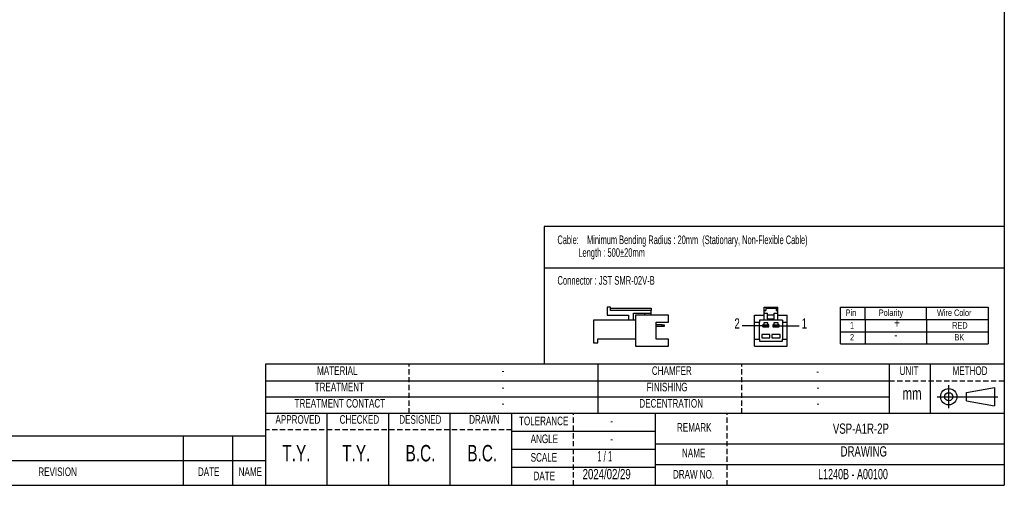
# Model space of a CAD drawing. Extents: x 16 to 409, y 11 to 290.
# Tile 2 of 4: x 169 to 409, y 11 to 124. Entities that reach past the tile are written whole.
import ezdxf
from ezdxf.enums import TextEntityAlignment as Align

# ---------------------------------------------------------------- set-up
doc = ezdxf.new("R2010")
doc.units = 0
doc.linetypes.add('HIDDEN', pattern=[1.905, 1.27, -0.635])
doc.layers.get('0').update_dxf_attribs({"linetype": 'CONTINUOUS'})
doc.layers.add('00_FORMAT', color=7, linetype='CONTINUOUS')
doc.layers.add('00_FORMAT-DASH', color=7, linetype='HIDDEN')

# ---------------------------------------------------------------- blocks, each defined once
blk = doc.blocks.new('SW_NOTE_0_1')
at = {"color": 0, "linetype": 'CONTINUOUS'}
for s, width, p in [('Cable:    Minimum Bending Radius : 20mm  (Stationary, Non-Flexible Cable)', 0.642466, (0, 0)), ('          Length : 500±20mm', 0.544444, (0, -3.1))]:
    blk.add_text(s, height=2.1, dxfattribs=dict(at, width=width)).set_placement(p, align=Align.BOTTOM_LEFT)

msp = doc.modelspace()

# ---------------------------------------------------------------- linework, layer by layer
at = {"color": 7, "linetype": 'CONTINUOUS'}
for p, q in [((312.243, 54.437), (312.243, 52.437)), ((313.043, 54.437), (312.243, 54.437)), ((313.043, 53.637), (313.043, 54.437)), ((313.043, 54.137), (322.943, 54.137)), ((322.943, 53.637), (313.043, 53.637)), ((318.643, 52.937), (322.943, 52.937)), ((318.643, 51.237), (318.643, 52.937)), ((321.343, 52.937), (321.343, 52.437)), ((322.943, 54.137), (322.943, 53.637)), ((322.943, 52.937), (322.943, 53.637)), ((322.943, 52.537), (322.943, 52.937)), ((350.485, 54.437), (353.785, 54.437)), ((350.485, 53.637), (350.485, 54.437)), ((350.485, 52.937), (350.485, 53.637)), ((350.485, 53.637), (350.885, 53.637)), ((350.485, 52.937), (351.335, 52.937)), ((350.485, 52.437), (350.485, 52.937)), ((350.885, 54.137), (350.885, 53.637)), ((350.885, 54.137), (353.385, 54.137)), ((351.335, 52.537), (351.335, 52.937)), ((352.935, 52.537), (352.935, 52.937)), ((352.935, 52.937), (353.785, 52.937)), ((353.385, 54.137), (353.385, 53.637)), ((353.385, 53.637), (353.785, 53.637)), ((353.785, 53.637), (353.785, 54.437)), ((353.785, 52.937), (353.785, 53.637)), ((353.785, 52.437), (353.785, 52.937)), ((369.078, 51.439), (369.078, 54.439)), ((369.078, 54.439), (405.078, 54.439)), ((375.078, 51.439), (375.078, 54.439)), ((390.078, 51.439), (390.078, 54.439)), ((405.078, 54.439), (405.078, 51.439)), ((319.143, 51.237), (308.943, 51.237)), ((308.943, 51.237), (308.943, 45.737)), ((312.243, 52.437), (317.443, 52.437)), ((317.443, 52.437), (317.443, 51.237)), ((327.143, 52.437), (319.143, 52.437)), ((319.143, 52.437), (319.143, 44.937)), ((322.843, 52.437), (322.943, 52.537)), ((324.143, 50.762), (327.143, 50.762)), ((324.143, 46.612), (324.143, 50.762)), ((327.143, 50.762), (327.143, 52.437)), ((348.135, 50.762), (348.135, 52.437)), ((348.135, 52.437), (350.485, 52.437)), ((348.135, 50.762), (349.335, 50.762)), ((348.135, 46.612), (348.135, 50.762)), ((349.335, 51.237), (349.335, 50.762)), ((350.485, 51.237), (349.335, 51.237)), ((349.335, 46.612), (349.335, 50.762)), ((351.385, 50.63), (350.385, 50.63)), ((350.385, 50.63), (350.385, 50.13)), ((350.485, 51.237), (350.485, 52.437)), ((353.785, 51.237), (350.485, 51.237)), ((351.335, 52.537), (352.935, 52.537)), ((351.335, 51.537), (351.335, 52.537)), ((351.335, 51.537), (352.935, 51.537)), ((351.335, 51.537), (351.335, 51.237)), ((351.385, 50.13), (351.385, 50.63)), ((353.885, 50.63), (352.885, 50.63)), ((352.885, 50.63), (352.885, 50.13)), ((352.935, 51.537), (352.935, 52.537)), ((352.935, 51.237), (352.935, 51.537)), ((353.785, 51.237), (353.785, 52.437)), ((353.785, 52.437), (356.135, 52.437)), ((354.935, 51.237), (353.785, 51.237)), ((353.885, 50.13), (353.885, 50.63)), ((354.935, 51.237), (354.935, 50.762)), ((354.935, 50.762), (356.135, 50.762)), ((354.935, 50.762), (354.935, 46.612)), ((356.135, 50.762), (356.135, 52.437)), ((356.135, 46.612), (356.135, 50.762)), ((369.078, 51.439), (405.078, 51.439)), ((369.078, 45.439), (369.078, 51.439)), ((369.078, 51.439), (405.078, 51.439)), ((375.078, 51.439), (375.078, 45.439)), ((390.078, 51.439), (390.078, 45.439)), ((405.078, 51.439), (405.078, 45.439)), ((325.643, 50.08), (324.143, 50.08)), ((325.643, 49.68), (324.143, 49.68)), ((325.643, 49.68), (325.643, 50.08)), ((325.643, 50.08), (326.143, 50.08)), ((326.143, 49.68), (325.643, 49.68)), ((326.143, 50.08), (326.143, 49.68)), ((350.135, 49.88), (345.135, 49.88)), ((350.385, 50.13), (350.135, 50.13)), ((350.135, 50.13), (350.135, 49.63)), ((350.135, 49.63), (351.635, 49.63)), ((350.185, 49.68), (350.185, 50.08)), ((350.185, 50.08), (350.685, 50.08)), ((350.685, 49.68), (350.185, 49.68)), ((350.685, 50.08), (350.685, 49.68)), ((350.685, 50.08), (351.085, 50.08)), ((351.085, 49.68), (350.685, 49.68)), ((351.085, 49.68), (351.085, 50.08)), ((351.085, 50.08), (351.585, 50.08)), ((351.585, 49.68), (351.085, 49.68)), ((351.635, 50.13), (351.385, 50.13)), ((351.585, 50.08), (351.585, 49.68)), ((351.635, 49.63), (351.635, 50.13)), ((352.635, 50.13), (352.635, 49.63)), ((352.885, 50.13), (352.635, 50.13)), ((352.635, 49.63), (354.135, 49.63)), ((352.685, 49.68), (352.685, 50.08)), ((352.685, 50.08), (353.185, 50.08)), ((353.185, 49.68), (352.685, 49.68)), ((353.185, 50.08), (353.185, 49.68)), ((353.185, 50.08), (353.585, 50.08)), ((353.585, 49.68), (353.185, 49.68)), ((353.585, 49.68), (353.585, 50.08)), ((353.585, 50.08), (354.085, 50.08)), ((354.085, 49.68), (353.585, 49.68)), ((354.135, 50.13), (353.885, 50.13)), ((354.085, 50.08), (354.085, 49.68)), ((354.085, 49.88), (359.04, 49.88)), ((354.135, 49.63), (354.135, 50.13)), ((369.078, 48.439), (405.078, 48.439)), ((308.943, 45.737), (309.943, 45.737)), ((309.943, 46.737), (319.143, 46.737)), ((309.943, 45.737), (309.943, 46.737)), ((327.143, 46.612), (324.143, 46.612)), ((327.143, 44.937), (327.143, 46.612)), ((348.135, 44.937), (348.135, 46.612)), ((348.135, 46.612), (349.335, 46.612)), ((349.335, 46.612), (349.335, 46.137)), ((349.335, 46.137), (354.935, 46.137)), ((351.885, 47.744), (349.885, 47.744)), ((349.885, 47.744), (349.885, 46.944)), ((349.885, 46.944), (351.885, 46.944)), ((351.885, 46.944), (351.885, 47.744)), ((354.385, 47.744), (352.385, 47.744)), ((352.385, 47.744), (352.385, 46.944)), ((352.385, 46.944), (354.385, 46.944)), ((354.385, 46.944), (354.385, 47.744)), ((354.935, 46.137), (354.935, 46.612)), ((354.935, 46.612), (356.135, 46.612)), ((356.135, 44.937), (356.135, 46.612)), ((319.143, 44.937), (327.143, 44.937)), ((348.135, 44.937), (356.135, 44.937)), ((369.078, 45.439), (405.078, 45.439)), ((395.476, 29.779), (395.476, 35.379)), ((399.8, 33.593), (406.596, 34.804)), ((399.8, 31.565), (399.8, 33.593)), ((406.596, 34.804), (406.596, 30.354)), ((392.676, 32.579), (407.396, 32.579)), ((399.8, 31.565), (406.596, 30.354)), ((324.013, 11), (324.013, 28.5))]:
    msp.add_line(p, q, dxfattribs=at)
for radius in [1.991, 0.996]:
    msp.add_circle((395.476, 32.579), radius, dxfattribs=at)
at = {"layer": '00_FORMAT', "color": 7}
for p, q in [((409.013, 286), (409.013, 11)), ((296.866, 74.074), (296.866, 40.5)), ((409.013, 74.074), (296.866, 74.074)), ((409.013, 63.953), (296.866, 63.953)), ((229.013, 40.5), (229.013, 11)), ((409.013, 40.5), (229.013, 40.5)), ((310.013, 28.494), (310.013, 40.5)), ((381.013, 28.494), (381.013, 40.494)), ((391.013, 28.494), (391.013, 40.494)), ((229.013, 36.5), (381.013, 36.5)), ((381.013, 32.5), (229.013, 32.5)), ((409.013, 28.5), (229.013, 28.5)), ((244.013, 11), (244.013, 28.5)), ((259.013, 11), (259.013, 28.5)), ((274.013, 11), (274.013, 28.5)), ((289.013, 11), (289.013, 28.5)), ((324.013, 24.125), (289.013, 24.125)), ((229.013, 23), (134.013, 23)), ((209.013, 17), (209.013, 23)), ((221.013, 17), (221.013, 23)), ((324.013, 19.75), (289.013, 19.75)), ((409.013, 21), (324.013, 21)), ((229.013, 17), (134.013, 17)), ((209.013, 11), (209.013, 17)), ((221.013, 11), (221.013, 17)), ((324.013, 15.375), (289.013, 15.375)), ((409.013, 16), (324.013, 16)), ((16.013, 11), (409.013, 11))]:
    msp.add_line(p, q, dxfattribs=at)
at = {"layer": '00_FORMAT-DASH', "color": 7, "linetype": 'HIDDEN'}
for p, q in [((264.013, 28.494), (264.013, 40.494)), ((345.013, 28.494), (345.013, 40.494)), ((381.013, 36.5), (409.013, 36.5)), ((341.513, 11), (341.513, 28.5)), ((289.013, 24.5), (229.013, 24.5))]:
    msp.add_line(p, q, dxfattribs=at)
at = {"layer": '00_FORMAT-DASH', "color": 7}
msp.add_line((304.013, 11), (304.013, 28.5), dxfattribs=at)

# ---------------------------------------------------------------- block references
at = {"color": 7, "linetype": 'CONTINUOUS'}
msp.add_blockref('SW_NOTE_0_1', (300.114, 69.152), dxfattribs=at)

# ---------------------------------------------------------------- texts
for s, height, width, p in [('Connector : JST SMR-02V-B', 2.1, 0.658, (300.114, 59.251)), ('Pin', 1.5875, 0.7, (370.354, 51.788)), ('Polarity', 1.5875, 0.7, (378.435, 51.788)), ('Wire Color', 1.5875, 0.7, (392.613, 51.788)), ('2', 2.5, 0.7, (343.25, 48.448)), ('1', 2.5, 0.7, (359.629, 48.448)), ('1', 1.587, 0.7, (371.413, 48.72)), ('+', 2.5, 0.7, (382.177, 48.608)), ('RED', 1.5875, 0.7, (396.317, 48.72)), ('2', 1.587, 0.7, (371.413, 45.817)), ('-', 2.5, 0.7, (382.177, 45.704)), ('BK', 1.5875, 0.7, (396.881, 45.817)), ('MATERIAL', 2.1, 0.7, (241.552, 37.262)), ('-', 2.1, 0.7, (286.532, 37.262)), ('CHAMFER', 2.1, 0.7, (323.129, 37.262)), ('-', 2.1, 0.7, (363.221, 37.105)), ('UNIT', 2.1, 0.7, (383.49, 37.256)), ('METHOD', 2.1, 0.7, (396.402, 37.256)), ('TREATMENT', 2.1, 0.7, (240.962, 33.269)), ('FINISHING', 2.1, 0.7, (321.874, 33.269)), ('-', 2.1, 0.7, (286.532, 33.269)), ('-', 2.1, 0.7, (363.261, 33.269)), ('mm', 3, 0.7, (384.188, 30.965)), ('TREATMENT CONTACT', 2.1, 0.7, (236.065, 29.301)), ('DECENTRATION', 2.1, 0.7, (320.079, 29.301)), ('-', 2.1, 0.7, (286.532, 29.301)), ('-', 2.1, 0.7, (363.261, 29.301)), ('APPROVED', 2.1, 0.7, (231.407, 25.367)), ('CHECKED', 2.1, 0.7, (247.05, 25.367)), ('DESIGNED', 2.1, 0.7, (261.572, 25.367)), ('DRAWN', 2.1, 0.7, (278.606, 25.367)), ('TOLERANCE', 2.1, 0.7, (290.76, 25.015)), ('-', 2.1, 0.7, (312.988, 25.015)), ('REMARK', 2.1, 0.7, (329.246, 23.436)), ('VSP-A1R-2P', 2.5, 0.7, (367.238, 22.813)), ('ANGLE', 2.1, 0.7, (293.595, 20.649)), ('-', 2.1, 0.7, (312.988, 20.649)), ('T.Y.', 4, 0.7, (233.076, 15.634)), ('T.Y.', 4, 0.7, (247.658, 15.636)), ('B.C.', 4, 0.7, (263.103, 15.636)), ('B.C.', 4, 0.7, (278.156, 15.636)), ('1 / 1', 2.5, 0.56, (309.819, 16.085)), ('NAME', 2.1, 0.7, (330.468, 17.207)), ('DRAWING', 2.5, 0.7, (369.118, 17.262)), ('SCALE', 2.1, 0.7, (293.595, 16.129)), ('REVISION', 2.1, 0.7, (173.618, 12.626)), ('DATE', 2.1, 0.7, (212.502, 12.626)), ('NAME', 2.1, 0.7, (222.435, 12.626)), ('2024/02/29', 2.5, 0.7, (306.256, 11.736)), ('DRAW NO.', 2.1, 0.7, (328.261, 12.009)), ('L1240B - A00100', 2.5, 0.653333, (363.642, 11.736)), ('DATE', 2.1, 0.7, (294.289, 11.605))]:
    msp.add_text(s, height=height, dxfattribs=dict(at, width=width)).set_placement(p, align=Align.BOTTOM_LEFT)

doc.saveas('drawing.dxf')
